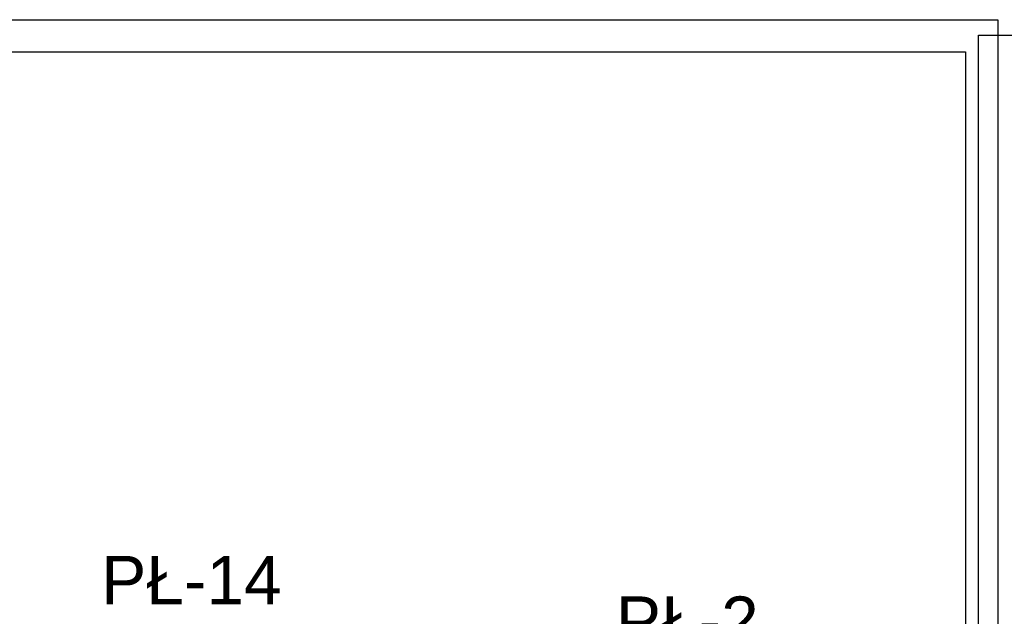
# Paper-space layout 'A0 Advance Steel' of a CAD drawing. Header units: millimetres. Extents: x -21 to 1320, y -7 to 928.
# Tile 119 of 134: x 893 to 954, y 783 to 820. Entities that reach past the tile are written whole.
import ezdxf

# ---------------------------------------------------------------- set-up
doc = ezdxf.new("R2010")
doc.units = ezdxf.units.MM
doc.layers.get('0').update_dxf_attribs({"linetype": 'CONTINUOUS'})
doc.styles.add('Arial', font='arial.ttf', dxfattribs={"height": 150})

psp = doc.layouts.new('A0 Advance Steel')

# ---------------------------------------------------------------- linework, layer by layer
at = {"color": 3, "ltscale": 0.25}
for points in [[(626.837, 626.738), (626.837, 820.338), (953.437, 820.338), (953.437, 626.738), (626.837, 626.738)], [(952.238, 626.767), (952.238, 819.367), (1273.838, 819.367), (1273.838, 626.767), (952.238, 626.767)], [(628.837, 628.738), (628.837, 818.338), (951.437, 818.338), (951.437, 628.738), (628.837, 628.738)]]:
    psp.add_lwpolyline(points, dxfattribs=at)

# ---------------------------------------------------------------- texts
at = {"color": 7, "style": 'Arial'}
for s, p in [('PŁ-14', (897.842, 784.072)), ('PŁ-2', (929.758, 781.558))]:
    psp.add_text(s, height=3, dxfattribs=at).set_placement(p)

doc.saveas('drawing.dxf')
